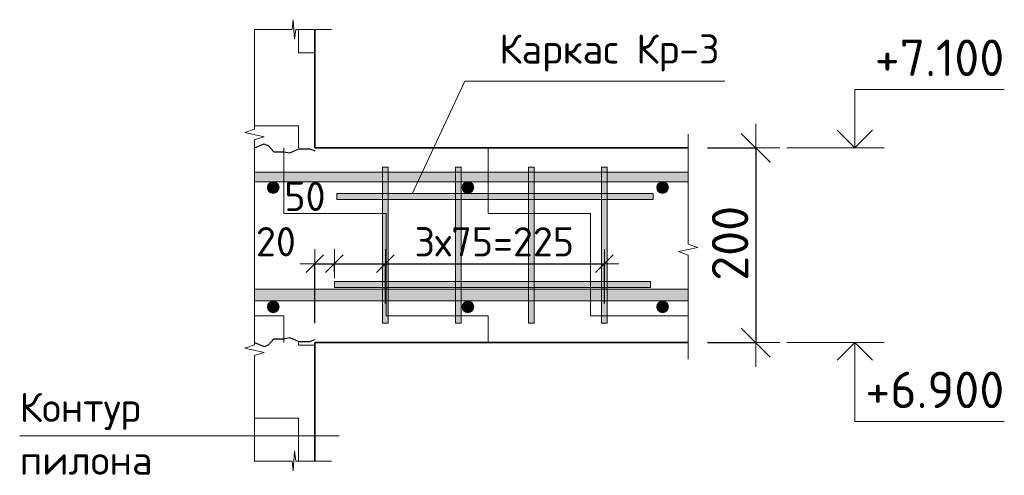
# Model space of a CAD drawing. Header units: metres. Extents: x -38 to 89, y -15 to 21.
# Tile 107 of 129: x 76.589 to 77.6, y 3.091 to 3.559. Entities that reach past the tile are written whole.
import ezdxf

# ---------------------------------------------------------------- set-up
doc = ezdxf.new("R2010")
doc.units = ezdxf.units.M
doc.header["$PDMODE"] = 65
doc.layers.add('XR$6$Размерная линия (1)', color=7, linetype='Continuous', lineweight=13)
doc.layers.add('XR$6$Размерная линия_ общее', color=7, linetype='Continuous', lineweight=13)
doc.styles.add('ARIAL', font='arial.ttf')
doc.styles.add('ISOCPEUR', font='txt')
doc.dimstyles.new('DIMSTYLE_24', dxfattribs={"dimtxt": 0.03, "dimasz": 0.03, "dimexe": 0, "dimexo": 0, "dimgap": 0.015, "dimtad": 2, "dimdec": 0, "dimlfac": 1000, "dimrnd": 5, "dimzin": 12, "dimdsep": 46, "dimtxsty": 'ISOCPEUR', "dimblk1": 'ALL_ML_STRICH', "dimblk2": 'ALL_ML_STRICH', "dimsah": 1, "dimcen": 0, "dimclrd": 7, "dimclre": 256, "dimclrt": 7, "dimadec": 0, "dimazin": 0, "dimtfac": 1, "dimtdec": 0, "dimtix": 1, "dimtmove": 2, "dimatfit": 3, "dimfxl": 0, "dimtzin": 0, "dimlwd": 0, "dimlwe": -3, "dimarcsym": 0})
doc.dimstyles.new('DIMSTYLE_26', dxfattribs={"dimtxt": 0.0375, "dimasz": 0.0495, "dimexe": 0, "dimexo": 0, "dimgap": 0.01875, "dimtad": 2, "dimdec": 0, "dimlfac": 1000, "dimrnd": 1, "dimzin": 12, "dimdsep": 46, "dimtxsty": 'ISOCPEUR', "dimblk1": 'ALL_ML_STRICH', "dimblk2": 'ALL_ML_STRICH', "dimsah": 1, "dimcen": 0, "dimclrd": 7, "dimclre": 256, "dimclrt": 7, "dimadec": 0, "dimazin": 0, "dimtfac": 1, "dimtdec": 0, "dimtix": 1, "dimtmove": 2, "dimatfit": 3, "dimfxl": 0, "dimtzin": 0, "dimlwd": 0, "dimlwe": -3, "dimarcsym": 0})
doc.dimstyles.new('DIMSTYLE_27', dxfattribs={"dimtxt": 0.03, "dimasz": 0.03, "dimexe": 0, "dimexo": 0, "dimgap": 0.015, "dimtad": 2, "dimdec": 0, "dimlfac": 1000, "dimrnd": 5, "dimzin": 12, "dimdsep": 46, "dimtxsty": 'ISOCPEUR', "dimblk1": 'ALL_ML_STRICH', "dimblk2": 'ALL_ML_STRICH', "dimsah": 1, "dimcen": 0, "dimclrd": 7, "dimclre": 256, "dimclrt": 7, "dimadec": 0, "dimazin": 0, "dimtfac": 1, "dimtdec": 0, "dimtix": 1, "dimtmove": 2, "dimatfit": 3, "dimfxl": 0, "dimtvp": 1.2, "dimtzin": 0, "dimlwd": 0, "dimlwe": -3, "dimarcsym": 0})
doc.dimstyles.new('DIMSTYLE_28', dxfattribs={"dimtxt": 0.03, "dimasz": 0.03, "dimexe": 0, "dimexo": 0, "dimgap": 0.015, "dimtad": 2, "dimdec": 0, "dimlfac": 1000, "dimrnd": 5, "dimzin": 12, "dimdsep": 46, "dimtxsty": 'ISOCPEUR', "dimblk1": 'ALL_ML_STRICH', "dimblk2": 'ALL_ML_STRICH', "dimsah": 1, "dimcen": 0, "dimclrd": 7, "dimclre": 256, "dimclrt": 7, "dimadec": 0, "dimazin": 0, "dimtfac": 1, "dimtdec": 0, "dimtix": 1, "dimtmove": 2, "dimatfit": 3, "dimfxl": 0, "dimtvp": 1.2, "dimtzin": 0, "dimlwd": 0, "dimlwe": -3, "dimarcsym": 0})
pattern_1 = [(0, (0.15, 0.15), (0.075, 0.075), [0.075, -0.075]), (90, (0.15, 0.15), (-0.075, 0.075), [0.075, -0.075])]

# ---------------------------------------------------------------- blocks, each defined once
blk = doc.blocks.new('СЛОЖНЫЙ_ОБЪЕКТ_36')
at = {"color": 7, "linetype": 'Continuous', "lineweight": 13, "transparency": 33554687}
blk.add_line((77.4767, 3.2276), (77.3767, 3.2276), dxfattribs=at)
at = {"color": 7, "linetype": 'Continuous', "lineweight": 35, "transparency": 33554687}
blk.add_lwpolyline([(77.4286, 3.2094), (77.4467, 3.2276), (77.4649, 3.2094)], dxfattribs=at)
at = {"color": 7, "linetype": 'Continuous', "lineweight": 13, "transparency": 33554687}
blk.add_lwpolyline([(77.4467, 3.2276), (77.4467, 3.1466), (77.6002, 3.1466)], dxfattribs=at)
blk = doc.blocks.new('СЛОЖНЫЙ_ОБЪЕКТ_37')
at = {"color": 7, "linetype": 'Continuous', "lineweight": 13, "transparency": 33554687}
blk.add_line((77.4767, 3.4276), (77.3767, 3.4276), dxfattribs=at)
blk.add_lwpolyline([(77.4467, 3.4276), (77.4467, 3.4876), (77.6002, 3.4876)], dxfattribs=at)
at = {"color": 7, "linetype": 'Continuous', "lineweight": 35, "transparency": 33554687}
blk.add_lwpolyline([(77.4286, 3.4457), (77.4467, 3.4276), (77.4649, 3.4457)], dxfattribs=at)
blk = doc.blocks.new('ЭЛЕМЕНТ_УЗОРА_7')
at = {"color": 7, "linetype": 'Continuous', "lineweight": 13, "transparency": 33554687}
blk.add_line((76.8299, 3.5491), (76.8299, 3.5491), dxfattribs=at)
for points in [[(76.8299, 3.3276), (76.8299, 3.4359), (76.8399, 3.439), (76.8199, 3.4432), (76.8299, 3.4468), (76.8299, 3.5491)], [(76.8299, 3.106), (76.8299, 3.2144), (76.8399, 3.2175), (76.8199, 3.2217), (76.8299, 3.2252), (76.8299, 3.3276)]]:
    blk.add_lwpolyline(points, dxfattribs=at)
blk = doc.blocks.new('ЭЛЕМЕНТ_УЗОРА_8')
at = {"color": 7, "linetype": 'Continuous', "lineweight": 13, "transparency": 33554687}
blk.add_line((76.9089, 3.5491), (76.9089, 3.5491), dxfattribs=at)
blk.add_lwpolyline([(76.8299, 3.5491), (76.8685, 3.5491), (76.8696, 3.5591), (76.8711, 3.5391), (76.8724, 3.5491), (76.9089, 3.5491)], dxfattribs=at)
blk = doc.blocks.new('ЭЛЕМЕНТ_УЗОРА_9')
at = {"color": 7, "linetype": 'Continuous', "lineweight": 13, "transparency": 33554687}
blk.add_line((77.2754, 3.2106), (77.2754, 3.2106), dxfattribs=at)
blk.add_lwpolyline([(77.2754, 3.4416), (77.2754, 3.3286), (77.2854, 3.3254), (77.2654, 3.321), (77.2754, 3.3173), (77.2754, 3.2106)], dxfattribs=at)
blk = doc.blocks.new('ALL_ML_STRICH')
at = {"color": 0, "linetype": 'ByBlock', "lineweight": -2}
for p, q in [((0, -0.5), (0, 0.5)), ((-0.3, -0.3), (0.3, 0.3)), ((-1, 0), (0.5, 0))]:
    blk.add_line(p, q, dxfattribs=at)
blk = doc.blocks.new('*D831')
at = {"layer": 'DEFPOINTS', "color": 7, "linetype": 'Continuous', "lineweight": 13, "transparency": 33554687}
for p in [(77.2754, 3.4276), (77.3448, 3.4276), (77.2754, 3.2276)]:
    blk.add_point(p, dxfattribs=at)
at = {"layer": 'XR$6$Размерная линия_ общее', "color": 253, "linetype": 'Continuous', "lineweight": -2, "true_color": 0xa0a0a0, "transparency": 33554687}
for p, q in [((77.2954, 3.4276), (77.3448, 3.4276)), ((77.2954, 3.2276), (77.3448, 3.2276))]:
    blk.add_line(p, q, dxfattribs=at)
at = {"layer": 'XR$6$Размерная линия_ общее', "color": 7, "linetype": 'Continuous', "lineweight": -2, "transparency": 33554687}
blk.add_line((77.3448, 3.4276), (77.3448, 3.2276), dxfattribs=at)
at = {"layer": 'XR$6$Размерная линия_ общее', "color": 7, "linetype": 'Continuous', "lineweight": 13, "transparency": 33554687, "xscale": 0.04950000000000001, "yscale": 0.04950000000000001, "zscale": 0.04950000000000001}
for p, rotation in [((77.3448, 3.4276), 90), ((77.3448, 3.2276), 270)]:
    blk.add_blockref('ALL_ML_STRICH', p, dxfattribs=dict(at, rotation=rotation))
at = {"layer": 'XR$6$Размерная линия_ общее', "color": 7, "linetype": 'Continuous', "lineweight": 13, "transparency": 33554687, "insert": (77.3185, 3.3295), "char_height": 0.0375, "width": 0.1125, "attachment_point": 5, "rotation": 90, "style": 'ISOCPEUR'}
blk.add_mtext('\\A1;{200}', dxfattribs=at)
blk = doc.blocks.new('СЛОЖНЫЙ_ОБЪЕКТ_38')
at = {"linetype": 'Continuous', "lineweight": 13, "transparency": 33554687}
blk.add_hatch(color=7, dxfattribs=at).paths.add_polyline_path([(77.2754, 3.2706), (76.8299, 3.2706), (76.8299, 3.2826), (77.2754, 3.2826)], flags=16)
at = {"color": 7, "linetype": 'Continuous', "lineweight": 13, "transparency": 33554687}
blk.add_lwpolyline([(77.2754, 3.2706), (76.8299, 3.2706), (76.8299, 3.2826), (77.2754, 3.2826), (77.2754, 3.2706)], close=True, dxfattribs=at)
blk = doc.blocks.new('СЛОЖНЫЙ_ОБЪЕКТ_39')
at = {"linetype": 'Continuous', "lineweight": 13, "transparency": 33554687}
blk.add_hatch(color=7, dxfattribs=at).paths.add_polyline_path([(77.2754, 3.3926), (76.8299, 3.3926), (76.8299, 3.4026), (77.2754, 3.4026)], flags=16)
at = {"color": 7, "linetype": 'Continuous', "lineweight": 13, "transparency": 33554687}
blk.add_lwpolyline([(77.2754, 3.3926), (76.8299, 3.3926), (76.8299, 3.4026), (77.2754, 3.4026), (77.2754, 3.3926)], close=True, dxfattribs=at)
blk = doc.blocks.new('ЭЛЕМЕНТ_УЗОРА_10')
at = {"color": 7, "linetype": 'Continuous', "lineweight": 13, "transparency": 33554687}
blk.add_line((76.9089, 3.106), (76.9089, 3.106), dxfattribs=at)
blk.add_lwpolyline([(76.8299, 3.106), (76.8685, 3.106), (76.8696, 3.096), (76.8711, 3.116), (76.8724, 3.106), (76.9089, 3.106)], dxfattribs=at)
blk = doc.blocks.new('СЛОЖНЫЙ_ОБЪЕКТ_40')
at = {"linetype": 'Continuous', "lineweight": 13, "true_color": 0xababab, "transparency": 33554687}
blk.add_hatch(color=253, dxfattribs=at).paths.add_polyline_path([(76.9613, 3.2476), (76.9613, 3.4076), (76.9673, 3.4076), (76.9673, 3.2476)], flags=16)
at = {"color": 7, "linetype": 'Continuous', "lineweight": 13, "transparency": 33554687}
blk.add_lwpolyline([(76.9613, 3.2476), (76.9613, 3.4076), (76.9673, 3.4076), (76.9673, 3.2476), (76.9613, 3.2476)], close=True, dxfattribs=at)
blk = doc.blocks.new('СЛОЖНЫЙ_ОБЪЕКТ_41')
at = {"linetype": 'Continuous', "lineweight": 13, "true_color": 0xababab, "transparency": 33554687}
blk.add_hatch(color=253, dxfattribs=at).paths.add_polyline_path([(77.0363, 3.2476), (77.0363, 3.4076), (77.0423, 3.4076), (77.0423, 3.2476)], flags=16)
at = {"color": 7, "linetype": 'Continuous', "lineweight": 13, "transparency": 33554687}
blk.add_lwpolyline([(77.0363, 3.2476), (77.0363, 3.4076), (77.0423, 3.4076), (77.0423, 3.2476), (77.0363, 3.2476)], close=True, dxfattribs=at)
blk = doc.blocks.new('СЛОЖНЫЙ_ОБЪЕКТ_42')
at = {"linetype": 'Continuous', "lineweight": 13, "true_color": 0xababab, "transparency": 33554687}
blk.add_hatch(color=253, dxfattribs=at).paths.add_polyline_path([(77.1113, 3.2476), (77.1113, 3.4076), (77.1173, 3.4076), (77.1173, 3.2476)], flags=16)
at = {"color": 7, "linetype": 'Continuous', "lineweight": 13, "transparency": 33554687}
blk.add_lwpolyline([(77.1113, 3.2476), (77.1113, 3.4076), (77.1173, 3.4076), (77.1173, 3.2476), (77.1113, 3.2476)], close=True, dxfattribs=at)
blk = doc.blocks.new('СЛОЖНЫЙ_ОБЪЕКТ_43')
at = {"linetype": 'Continuous', "lineweight": 13, "true_color": 0xababab, "transparency": 33554687}
blk.add_hatch(color=253, dxfattribs=at).paths.add_polyline_path([(77.1863, 3.2476), (77.1863, 3.4076), (77.1923, 3.4076), (77.1923, 3.2476)], flags=16)
at = {"color": 7, "linetype": 'Continuous', "lineweight": 13, "transparency": 33554687}
blk.add_lwpolyline([(77.1863, 3.2476), (77.1863, 3.4076), (77.1923, 3.4076), (77.1923, 3.2476), (77.1863, 3.2476)], close=True, dxfattribs=at)
blk = doc.blocks.new('СЛОЖНЫЙ_ОБЪЕКТ_44')
at = {"linetype": 'Continuous', "lineweight": 13, "true_color": 0xababab, "transparency": 33554687}
blk.add_hatch(color=253, dxfattribs=at).paths.add_polyline_path([(77.2393, 3.3806), (76.9143, 3.3806), (76.9143, 3.3746), (77.2393, 3.3746)])
at = {"color": 7, "linetype": 'Continuous', "lineweight": 13, "transparency": 33554687}
blk.add_lwpolyline([(77.2393, 3.3806), (76.9143, 3.3806), (76.9143, 3.3746), (77.2393, 3.3746), (77.2393, 3.3806)], close=True, dxfattribs=at)
blk = doc.blocks.new('СЛОЖНЫЙ_ОБЪЕКТ_45')
at = {"linetype": 'Continuous', "lineweight": 13, "true_color": 0xababab, "transparency": 33554687}
blk.add_hatch(color=253, dxfattribs=at).paths.add_polyline_path([(77.2369, 3.2903), (76.9119, 3.2903), (76.9119, 3.2843), (77.2369, 3.2843)])
at = {"color": 7, "linetype": 'Continuous', "lineweight": 13, "transparency": 33554687}
blk.add_lwpolyline([(77.2369, 3.2903), (76.9119, 3.2903), (76.9119, 3.2843), (77.2369, 3.2843), (77.2369, 3.2903)], close=True, dxfattribs=at)
blk = doc.blocks.new('*D841')
at = {"layer": 'DEFPOINTS', "color": 7, "linetype": 'Continuous', "lineweight": 13, "transparency": 33554687}
for p in [(76.8919, 3.3086), (76.9119, 3.2803), (76.8919, 3.2276)]:
    blk.add_point(p, dxfattribs=at)
at = {"layer": 'XR$6$Размерная линия (1)', "color": 9, "linetype": 'Continuous', "lineweight": -2, "true_color": 0xc7c7c7, "transparency": 33554687}
for p, q in [((76.8919, 3.2476), (76.8919, 3.3086)), ((76.9119, 3.3003), (76.9119, 3.3086))]:
    blk.add_line(p, q, dxfattribs=at)
at = {"layer": 'XR$6$Размерная линия (1)', "color": 7, "linetype": 'Continuous', "lineweight": -2, "transparency": 33554687}
blk.add_line((76.8919, 3.3086), (76.9119, 3.3086), dxfattribs=at)
at = {"layer": 'XR$6$Размерная линия (1)', "color": 7, "linetype": 'Continuous', "lineweight": 13, "transparency": 33554687, "xscale": 0.03, "yscale": 0.03, "zscale": 0.03, "rotation": 180}
blk.add_blockref('ALL_ML_STRICH', (76.8919, 3.3086), dxfattribs=at)
at = {"layer": 'XR$6$Размерная линия (1)', "color": 7, "linetype": 'Continuous', "lineweight": 13, "transparency": 33554687, "xscale": 0.03, "yscale": 0.03, "zscale": 0.03}
blk.add_blockref('ALL_ML_STRICH', (76.9119, 3.3086), dxfattribs=at)
at = {"layer": 'XR$6$Размерная линия (1)', "color": 7, "linetype": 'Continuous', "lineweight": 13, "transparency": 33554687, "insert": (76.8519, 3.3312), "char_height": 0.03, "width": 0.06, "attachment_point": 5, "style": 'ISOCPEUR'}
blk.add_mtext('\\A1;{20}', dxfattribs=at)
blk = doc.blocks.new('*D842')
at = {"layer": 'DEFPOINTS', "color": 7, "linetype": 'Continuous', "lineweight": 13, "transparency": 33554687}
for p in [(76.9119, 3.3086), (76.9119, 3.2803), (76.9643, 3.2476)]:
    blk.add_point(p, dxfattribs=at)
at = {"layer": 'XR$6$Размерная линия (1)', "color": 9, "linetype": 'Continuous', "lineweight": -2, "true_color": 0xc7c7c7, "transparency": 33554687}
for p, q in [((76.9119, 3.3003), (76.9119, 3.3086)), ((76.9643, 3.2676), (76.9643, 3.3086))]:
    blk.add_line(p, q, dxfattribs=at)
at = {"layer": 'XR$6$Размерная линия (1)', "color": 7, "linetype": 'Continuous', "lineweight": -2, "transparency": 33554687}
blk.add_line((76.9119, 3.3086), (76.9643, 3.3086), dxfattribs=at)
at = {"layer": 'XR$6$Размерная линия (1)', "color": 7, "linetype": 'Continuous', "lineweight": 13, "transparency": 33554687, "xscale": 0.03, "yscale": 0.03, "zscale": 0.03, "rotation": 180}
blk.add_blockref('ALL_ML_STRICH', (76.9119, 3.3086), dxfattribs=at)
at = {"layer": 'XR$6$Размерная линия (1)', "color": 7, "linetype": 'Continuous', "lineweight": 13, "transparency": 33554687, "xscale": 0.03, "yscale": 0.03, "zscale": 0.03}
blk.add_blockref('ALL_ML_STRICH', (76.9643, 3.3086), dxfattribs=at)
at = {"layer": 'XR$6$Размерная линия (1)', "color": 7, "linetype": 'Continuous', "lineweight": 13, "transparency": 33554687, "insert": (76.8817, 3.3777), "char_height": 0.03, "width": 0.06, "attachment_point": 5, "style": 'ISOCPEUR'}
blk.add_mtext('\\A1;{50}', dxfattribs=at)
blk = doc.blocks.new('*D843')
at = {"layer": 'DEFPOINTS', "color": 7, "linetype": 'Continuous', "lineweight": 13, "transparency": 33554687}
for p in [(76.9643, 3.3086), (76.9643, 3.2476), (77.1893, 3.2476)]:
    blk.add_point(p, dxfattribs=at)
at = {"layer": 'XR$6$Размерная линия (1)', "color": 9, "linetype": 'Continuous', "lineweight": -2, "true_color": 0xc7c7c7, "transparency": 33554687}
for p, q in [((76.9643, 3.2676), (76.9643, 3.3086)), ((77.1893, 3.2676), (77.1893, 3.3086))]:
    blk.add_line(p, q, dxfattribs=at)
at = {"layer": 'XR$6$Размерная линия (1)', "color": 7, "linetype": 'Continuous', "lineweight": -2, "transparency": 33554687}
blk.add_line((76.9643, 3.3086), (77.1893, 3.3086), dxfattribs=at)
at = {"layer": 'XR$6$Размерная линия (1)', "color": 7, "linetype": 'Continuous', "lineweight": 13, "transparency": 33554687, "xscale": 0.03, "yscale": 0.03, "zscale": 0.03, "rotation": 180}
blk.add_blockref('ALL_ML_STRICH', (76.9643, 3.3086), dxfattribs=at)
at = {"layer": 'XR$6$Размерная линия (1)', "color": 7, "linetype": 'Continuous', "lineweight": 13, "transparency": 33554687, "xscale": 0.03, "yscale": 0.03, "zscale": 0.03}
blk.add_blockref('ALL_ML_STRICH', (77.1893, 3.3086), dxfattribs=at)
at = {"layer": 'XR$6$Размерная линия (1)', "color": 7, "linetype": 'Continuous', "lineweight": 13, "transparency": 33554687, "insert": (76.9943, 3.3461), "char_height": 0.03, "width": 0.0015, "attachment_point": 1, "line_spacing_factor": 0.60241, "style": 'ISOCPEUR'}
blk.add_mtext('3х75=225', dxfattribs=at)

msp = doc.modelspace()

# ---------------------------------------------------------------- hatches: boundary and pattern name
at = {"linetype": 'Continuous', "lineweight": 13, "transparency": 33554687}
h = msp.add_hatch(dxfattribs=at)
h.set_pattern_fill('____', scale=0.075, style=0, pattern_type=2)
h.set_pattern_definition(pattern_1)
h.paths.add_polyline_path([(76.8919, 3.4276), (76.8919, 3.5491), (76.8299, 3.5491), (76.8299, 3.4276)], flags=0)
h = msp.add_hatch(dxfattribs=at)
h.set_pattern_fill('____', scale=0.105, style=0, pattern_type=2)
h.set_pattern_definition([(0, (0.21, 0.21), (0.105, 0.105), [0.105, -0.105]), (90, (0.21, 0.21), (-0.105, 0.105), [0.105, -0.105])])
h.paths.add_polyline_path([(76.8299, 3.4276), (76.8299, 3.2276), (77.2754, 3.2276), (77.2754, 3.4276)], flags=0)
for points in [[(76.8504, 3.3927), (76.8477, 3.3927), (76.8453, 3.3915), (76.8437, 3.3894), (76.8431, 3.3868), (76.8437, 3.3842), (76.8453, 3.3821), (76.8477, 3.381), (76.8504, 3.381), (76.8528, 3.3821), (76.8545, 3.3842), (76.8551, 3.3868), (76.8545, 3.3894), (76.8528, 3.3915)], [(77.0504, 3.3927), (77.0477, 3.3927), (77.0453, 3.3915), (77.0437, 3.3894), (77.0431, 3.3868), (77.0437, 3.3842), (77.0453, 3.3821), (77.0477, 3.381), (77.0504, 3.381), (77.0528, 3.3821), (77.0545, 3.3842), (77.0551, 3.3868), (77.0545, 3.3894), (77.0528, 3.3915)], [(77.2504, 3.3927), (77.2477, 3.3927), (77.2453, 3.3915), (77.2437, 3.3894), (77.2431, 3.3868), (77.2437, 3.3842), (77.2453, 3.3821), (77.2477, 3.381), (77.2504, 3.381), (77.2528, 3.3821), (77.2545, 3.3842), (77.2551, 3.3868), (77.2545, 3.3894), (77.2528, 3.3915)], [(76.8504, 3.2702), (76.8477, 3.2702), (76.8453, 3.269), (76.8437, 3.267), (76.8431, 3.2643), (76.8437, 3.2617), (76.8453, 3.2597), (76.8477, 3.2585), (76.8504, 3.2585), (76.8528, 3.2597), (76.8545, 3.2617), (76.8551, 3.2643), (76.8545, 3.267), (76.8528, 3.269)], [(77.0504, 3.2702), (77.0477, 3.2702), (77.0453, 3.269), (77.0437, 3.267), (77.0431, 3.2643), (77.0437, 3.2617), (77.0453, 3.2597), (77.0477, 3.2585), (77.0504, 3.2585), (77.0528, 3.2597), (77.0545, 3.2617), (77.0551, 3.2643), (77.0545, 3.267), (77.0528, 3.269)], [(77.2504, 3.2702), (77.2477, 3.2702), (77.2453, 3.269), (77.2437, 3.267), (77.2431, 3.2643), (77.2437, 3.2617), (77.2453, 3.2597), (77.2477, 3.2585), (77.2504, 3.2585), (77.2528, 3.2597), (77.2545, 3.2617), (77.2551, 3.2643), (77.2545, 3.267), (77.2528, 3.269)]]:
    msp.add_hatch(color=7, dxfattribs=at).paths.add_polyline_path(points)
h = msp.add_hatch(dxfattribs=at)
h.set_pattern_fill('____', scale=0.075, style=0, pattern_type=2)
h.set_pattern_definition(pattern_1)
h.paths.add_polyline_path([(76.8919, 3.2276), (76.8299, 3.2276), (76.8299, 3.106), (76.8919, 3.106)], flags=0)

# ---------------------------------------------------------------- linework, layer by layer
at = {"color": 7, "linetype": 'Continuous', "lineweight": 35, "transparency": 33554687}
for p, q in [((76.8919, 3.4276), (76.8919, 3.5491)), ((77.2754, 3.4276), (76.8919, 3.4276)), ((76.8919, 3.2276), (76.8919, 3.106)), ((76.8919, 3.2276), (77.2754, 3.2276))]:
    msp.add_line(p, q, dxfattribs=at)
at = {"color": 7, "linetype": 'Continuous', "lineweight": 13, "transparency": 33554687}
msp.add_line((76.5886, 3.132), (76.9169, 3.132), dxfattribs=at)
msp.add_lwpolyline([(77.3131, 3.4959), (77.0459, 3.4959), (76.9923, 3.3811)], dxfattribs=at)
at = {"color": 7, "linetype": 'Continuous', "lineweight": 25, "transparency": 33554687}
for points in [[(76.8299, 3.4276), (76.8399, 3.4316), (76.8442, 3.4297), (76.8499, 3.4236), (76.8599, 3.4236), (76.866, 3.4225), (76.8754, 3.4266), (76.8868, 3.4264), (76.8919, 3.4244)], [(76.8299, 3.2276), (76.8399, 3.2236), (76.8442, 3.2254), (76.8499, 3.2316), (76.8599, 3.2316), (76.866, 3.2327), (76.8754, 3.2286), (76.8868, 3.2287), (76.8919, 3.2307)]]:
    msp.add_lwpolyline(points, dxfattribs=at)
at = {"color": 7, "linetype": 'Continuous', "lineweight": 18, "transparency": 33554687}
for centre in [(76.8491, 3.3868), (77.0491, 3.3868), (77.2491, 3.3868), (76.8491, 3.2643), (77.0491, 3.2643), (77.2491, 3.2643)]:
    msp.add_circle(centre, 0.006, dxfattribs=at)

# ---------------------------------------------------------------- block references
at = {"color": 7, "linetype": 'Continuous', "lineweight": 13, "transparency": 33554687}
for name in ['ЭЛЕМЕНТ_УЗОРА_8', 'ЭЛЕМЕНТ_УЗОРА_7', 'ЭЛЕМЕНТ_УЗОРА_9', 'СЛОЖНЫЙ_ОБЪЕКТ_39', 'СЛОЖНЫЙ_ОБЪЕКТ_40', 'СЛОЖНЫЙ_ОБЪЕКТ_41', 'СЛОЖНЫЙ_ОБЪЕКТ_42', 'СЛОЖНЫЙ_ОБЪЕКТ_43', 'СЛОЖНЫЙ_ОБЪЕКТ_44', 'СЛОЖНЫЙ_ОБЪЕКТ_45', 'СЛОЖНЫЙ_ОБЪЕКТ_38', 'ЭЛЕМЕНТ_УЗОРА_10']:
    msp.add_blockref(name, (0, 0), dxfattribs=at)
at = {"color": 7, "linetype": 'Continuous', "lineweight": 35, "transparency": 33554687}
for name in ['СЛОЖНЫЙ_ОБЪЕКТ_37', 'СЛОЖНЫЙ_ОБЪЕКТ_36']:
    msp.add_blockref(name, (0, 0), dxfattribs=at)

# ---------------------------------------------------------------- texts
at = {"color": 7, "linetype": 'Continuous', "lineweight": 13, "transparency": 33554687, "style": 'ISOCPEUR'}
for s, insert, char_height, width, attachment_point in [('\\A1;{\\fISOCPEUR|i0|b0;\\H0.030000;\\W1.000000;\\C7;Каркас Кр-3}\\P', (77.1945, 3.525), 0.03, 0.25163, 5), ('\\A1;{\\fISOCPEUR|i0|b0;\\H0.037500;\\W1.000000;\\C7;+7.100}\\P', (77.6002, 3.5013), 0.0375, 0.151875, 9), ('\\A1;{\\fISOCPEUR|i0|b0;\\H0.037500;\\W1.000000;\\C7;+6.900}\\P', (77.6002, 3.1603), 0.0375, 0.160312, 9)]:
    msp.add_mtext(s, dxfattribs=dict(at, insert=insert, char_height=char_height, width=width, attachment_point=attachment_point))
at = {"color": 7, "linetype": 'Continuous', "lineweight": 13, "transparency": 33554687, "insert": (76.5886, 3.1761), "char_height": 0.03, "width": 0.15004, "attachment_point": 1, "line_spacing_factor": 1.084337, "style": 'ARIAL'}
msp.add_mtext('\\A1;{\\fISOCPEUR|i0|b0;\\H0.030000;\\W1.000000;\\C7;Контур}\\P{\\fISOCPEUR|i0|b0;\\H0.030000;\\W1.000000;\\C7;пилона}\\P', dxfattribs=at)

# ---------------------------------------------------------------- dimensions: what is measured, and where the dimension line sits
at = {"layer": 'XR$6$Размерная линия (1)', "color": 7, "linetype": 'Continuous', "lineweight": 13, "transparency": 33554687}
for base, p1, p2, dimstyle, picture, middle in [((76.9643, 3.3086), (76.9119, 3.3003), (76.9643, 3.2676), 'DIMSTYLE_28', '*D842', (76.8817, 3.3777)), ((76.9119, 3.3086), (76.8919, 3.2476), (76.9119, 3.3003), 'DIMSTYLE_27', '*D841', (76.8519, 3.3312))]:
    dim = msp.add_linear_dim(base=base, p1=p1, p2=p2, dimstyle=dimstyle, override={"dimpost": '<>', "dimclrd": 7, "dimclre": 9, "dimclrt": 7, "dimlwd": 0, "dimlwe": 65533}, dxfattribs=at)
    dim.commit()
    dim.dimension.update_dxf_attribs({"geometry": picture, "text_midpoint": middle, "dimtype": 160})
dim = msp.add_linear_dim(base=(77.1893, 3.3086), p1=(76.9643, 3.2676), p2=(77.1893, 3.2676), text='3х75=225', dimstyle='DIMSTYLE_24', override={"dimpost": '<>', "dimclrd": 7, "dimclre": 9, "dimclrt": 7, "dimlwd": 0, "dimlwe": 65533}, dxfattribs=at)
dim.commit()
dim.dimension.update_dxf_attribs({"geometry": '*D843', "text_midpoint": (77.0768, 3.3236), "dimtype": 160})
at = {"layer": 'XR$6$Размерная линия_ общее', "color": 7, "linetype": 'Continuous', "lineweight": 13, "transparency": 33554687}
dim = msp.add_linear_dim(base=(77.3448, 3.2276), p1=(77.2954, 3.4276), p2=(77.2954, 3.2276), angle=270, dimstyle='DIMSTYLE_26', override={"dimpost": '<>', "dimclrd": 7, "dimclre": 253, "dimclrt": 7, "dimlwd": 0, "dimlwe": 65533}, dxfattribs=at)
dim.commit()
dim.dimension.update_dxf_attribs({"geometry": '*D831', "text_midpoint": (77.3185, 3.3295), "dimtype": 160})

doc.saveas('drawing.dxf')
